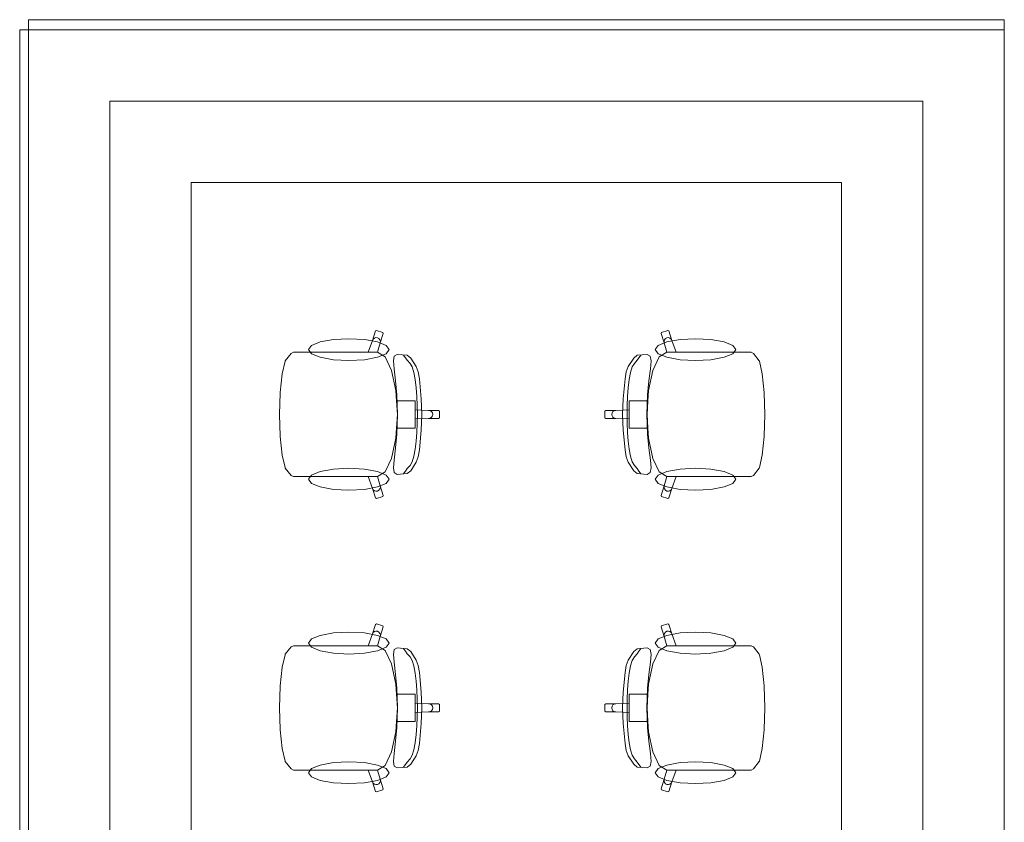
# Model space of a CAD drawing. Header units: millimetres. Extents: x 0 to 1184, y 0 to 836.
# Tile 32 of 86: x 290 to 326, y 379 to 409. Entities that reach past the tile are written whole.
import ezdxf
from ezdxf.xclip import XClip

# ---------------------------------------------------------------- set-up
doc = ezdxf.new("R2010")
doc.units = ezdxf.units.MM
doc.header["$MEASUREMENT"] = 0
doc.header["$XCLIPFRAME"] = 0
doc.layers.add('Интерьер - конструкции мебели', color=7, linetype='Continuous')
doc.layers.add('Интерьер - Мебель', color=7, linetype='Continuous')

# ---------------------------------------------------------------- blocks, each defined once
blk = doc.blocks.new('Чертеж_4_4', base_point=(-278.479, 89.564))
at = {"layer": 'Интерьер - конструкции мебели', "color": 251, "linetype": 'Continuous', "lineweight": 20, "true_color": 0x575757}
for p, q in [((295.964, 405.943), (292.964, 405.943)), ((292.964, 405.943), (292.964, 402.943)), ((319.964, 405.943), (295.964, 405.943)), ((322.964, 405.943), (319.964, 405.943)), ((322.964, 402.943), (322.964, 405.943)), ((292.964, 402.943), (292.964, 329.943)), ((322.964, 361.943), (322.964, 402.943))]:
    blk.add_line(p, q, dxfattribs=at)
at = {"layer": 'Интерьер - конструкции мебели', "color": 251, "linetype": 'Continuous', "lineweight": 20, "true_color": 0x575757, "flags": 128}
for points in [[(289.964, 408.943), (289.964, 405.943)], [(325.964, 408.943), (289.964, 408.943)], [(325.964, 408.943), (325.964, 405.943)], [(289.964, 405.943), (289.964, 323.943)], [(325.964, 361.943), (325.964, 405.943)], [(295.964, 402.943), (319.964, 402.943)], [(295.964, 329.943), (295.964, 402.943)], [(319.964, 402.943), (319.964, 361.943)]]:
    blk.add_lwpolyline(points, dxfattribs=at)
at = {"layer": 'Интерьер - конструкции мебели', "color": 7, "linetype": 'Continuous', "lineweight": 15, "flags": 128}
blk.add_lwpolyline([(325.964, 408.564), (289.644, 408.564), (289.644, 323.943), (325.964, 323.943), (325.964, 353.814), (325.964, 365.314)], close=True, dxfattribs=at)
at = {"layer": 'Интерьер - Мебель', "color": 7, "linetype": 'Continuous', "lineweight": 15}
for p, q in [((302.657, 397.118), (302.771, 397.472)), ((302.771, 397.472), (302.808, 397.491)), ((302.808, 397.491), (303.036, 397.417)), ((303.055, 397.379), (302.941, 397.025)), ((303.036, 397.417), (303.055, 397.379)), ((313.325, 397.417), (313.305, 397.379)), ((313.305, 397.379), (313.419, 397.025)), ((313.552, 397.491), (313.325, 397.417)), ((313.59, 397.472), (313.552, 397.491)), ((313.704, 397.118), (313.59, 397.472)), ((302.5, 396.684), (302.657, 397.118)), ((302.657, 397.118), (302.685, 397.169)), ((302.685, 397.169), (302.731, 397.206)), ((302.731, 397.206), (302.787, 397.222)), ((302.787, 397.222), (302.845, 397.215)), ((302.941, 397.025), (302.844, 396.683)), ((302.845, 397.215), (302.896, 397.186)), ((302.896, 397.186), (302.932, 397.14)), ((302.932, 397.14), (302.948, 397.083)), ((302.948, 397.083), (302.941, 397.025)), ((313.428, 397.14), (313.413, 397.083)), ((313.413, 397.083), (313.419, 397.025)), ((313.419, 397.025), (313.516, 396.683)), ((313.465, 397.186), (313.428, 397.14)), ((313.516, 397.215), (313.465, 397.186)), ((313.573, 397.222), (313.516, 397.215)), ((313.63, 397.206), (313.573, 397.222)), ((313.675, 397.169), (313.63, 397.206)), ((313.704, 397.118), (313.675, 397.169)), ((313.861, 396.684), (313.704, 397.118)), ((299.44, 396.371), (299.652, 396.639)), ((299.652, 396.639), (299.738, 396.684)), ((299.738, 396.684), (300.048, 396.684)), ((300.048, 396.684), (300.409, 396.684)), ((300.409, 396.684), (302.5, 396.684)), ((302.844, 396.683), (302.5, 396.684)), ((302.842, 396.684), (302.844, 396.683)), ((302.844, 396.683), (303.123, 396.51)), ((313.516, 396.683), (313.238, 396.51)), ((313.518, 396.684), (313.516, 396.683)), ((313.516, 396.683), (313.861, 396.684)), ((315.952, 396.684), (313.861, 396.684)), ((316.313, 396.684), (315.952, 396.684)), ((316.623, 396.684), (316.313, 396.684)), ((316.709, 396.639), (316.623, 396.684)), ((316.921, 396.371), (316.709, 396.639)), ((299.324, 395.89), (299.431, 396.349)), ((299.431, 396.349), (299.44, 396.371)), ((303.123, 396.51), (303.361, 396.013)), ((303.428, 396.366), (303.458, 396.538)), ((303.454, 396.077), (303.428, 396.366)), ((303.458, 396.538), (303.574, 396.605)), ((303.574, 396.605), (303.935, 396.572)), ((303.829, 396.542), (303.803, 396.579)), ((303.881, 396.479), (303.829, 396.542)), ((303.942, 396.389), (303.881, 396.479)), ((303.935, 396.572), (304.067, 396.467)), ((304.043, 396.272), (303.942, 396.389)), ((304.12, 396.14), (304.043, 396.272)), ((304.067, 396.467), (304.267, 396.157)), ((312.294, 396.467), (312.093, 396.157)), ((312.241, 396.14), (312.318, 396.272)), ((312.426, 396.572), (312.294, 396.467)), ((312.318, 396.272), (312.418, 396.389)), ((312.418, 396.389), (312.48, 396.479)), ((312.787, 396.605), (312.426, 396.572)), ((312.48, 396.479), (312.531, 396.542)), ((312.531, 396.542), (312.558, 396.579)), ((312.902, 396.538), (312.787, 396.605)), ((312.933, 396.366), (312.902, 396.538)), ((312.907, 396.077), (312.933, 396.366)), ((313.238, 396.51), (313, 396.013)), ((316.929, 396.349), (316.921, 396.371)), ((317.036, 395.89), (316.929, 396.349)), ((303.361, 396.013), (303.52, 395.269)), ((303.512, 395.624), (303.454, 396.077)), ((304.182, 395.936), (304.12, 396.14)), ((304.232, 395.677), (304.182, 395.936)), ((304.267, 396.157), (304.34, 395.957)), ((304.34, 395.957), (304.388, 395.699)), ((312.021, 395.957), (311.973, 395.699)), ((312.093, 396.157), (312.021, 395.957)), ((312.129, 395.677), (312.178, 395.936)), ((312.178, 395.936), (312.241, 396.14)), ((313, 396.013), (312.841, 395.269)), ((312.849, 395.624), (312.907, 396.077)), ((299.253, 395.202), (299.324, 395.89)), ((303.559, 395.114), (303.512, 395.624)), ((304.269, 395.377), (304.232, 395.677)), ((304.388, 395.699), (304.458, 394.966)), ((311.973, 395.699), (311.903, 394.966)), ((312.092, 395.377), (312.129, 395.677)), ((312.802, 395.114), (312.849, 395.624)), ((317.108, 395.202), (317.036, 395.89)), ((299.227, 394.391), (299.252, 395.192)), ((299.252, 395.192), (299.253, 395.202)), ((303.52, 395.269), (303.543, 394.895)), ((304.294, 395.052), (304.269, 395.377)), ((312.066, 395.052), (312.092, 395.377)), ((312.841, 395.269), (312.817, 394.895)), ((317.109, 395.192), (317.108, 395.202)), ((317.134, 394.391), (317.109, 395.192)), ((303.543, 394.895), (303.575, 394.391)), ((303.543, 394.895), (303.93, 394.895)), ((303.582, 394.391), (303.559, 395.114)), ((303.93, 394.895), (304.23, 394.895)), ((304.23, 394.895), (304.23, 394.56)), ((304.309, 394.719), (304.294, 395.052)), ((304.458, 394.966), (304.479, 394.391)), ((311.903, 394.966), (311.881, 394.391)), ((312.052, 394.719), (312.066, 395.052)), ((312.43, 394.895), (312.131, 394.895)), ((312.131, 394.895), (312.131, 394.56)), ((312.817, 394.895), (312.43, 394.895)), ((312.779, 394.391), (312.802, 395.114)), ((312.817, 394.895), (312.785, 394.391)), ((304.23, 394.56), (304.23, 394.391)), ((304.23, 394.56), (304.728, 394.542)), ((304.313, 394.391), (304.309, 394.719)), ((304.728, 394.542), (304.785, 394.531)), ((304.728, 394.542), (305.097, 394.542)), ((304.785, 394.531), (304.834, 394.498)), ((304.834, 394.498), (304.866, 394.449)), ((304.866, 394.449), (304.878, 394.391)), ((305.097, 394.542), (305.127, 394.512)), ((305.127, 394.512), (305.127, 394.391)), ((311.263, 394.542), (311.234, 394.512)), ((311.234, 394.512), (311.234, 394.391)), ((311.632, 394.542), (311.263, 394.542)), ((311.494, 394.449), (311.483, 394.391)), ((311.527, 394.498), (311.494, 394.449)), ((311.575, 394.531), (311.527, 394.498)), ((311.632, 394.542), (311.575, 394.531)), ((312.131, 394.56), (311.632, 394.542)), ((312.047, 394.391), (312.052, 394.719)), ((312.131, 394.56), (312.131, 394.391)), ((299.227, 394.391), (299.252, 393.591)), ((303.543, 393.888), (303.575, 394.391)), ((303.582, 394.391), (303.559, 393.668)), ((304.23, 394.223), (304.23, 394.391)), ((304.23, 394.223), (304.728, 394.241)), ((304.23, 393.888), (304.23, 394.223)), ((304.313, 394.391), (304.309, 394.064)), ((304.458, 393.816), (304.479, 394.391)), ((304.728, 394.241), (304.785, 394.252)), ((304.728, 394.241), (305.097, 394.241)), ((304.785, 394.252), (304.834, 394.285)), ((304.834, 394.285), (304.866, 394.334)), ((304.866, 394.334), (304.878, 394.391)), ((305.097, 394.241), (305.127, 394.271)), ((305.127, 394.271), (305.127, 394.391)), ((311.234, 394.271), (311.234, 394.391)), ((311.263, 394.241), (311.234, 394.271)), ((311.632, 394.241), (311.263, 394.241)), ((311.494, 394.334), (311.483, 394.391)), ((311.527, 394.285), (311.494, 394.334)), ((311.575, 394.252), (311.527, 394.285)), ((311.632, 394.241), (311.575, 394.252)), ((312.131, 394.223), (311.632, 394.241)), ((311.903, 393.816), (311.881, 394.391)), ((312.047, 394.391), (312.052, 394.064)), ((312.131, 394.223), (312.131, 394.391)), ((312.131, 393.888), (312.131, 394.223)), ((312.779, 394.391), (312.802, 393.668)), ((312.817, 393.888), (312.785, 394.391)), ((317.134, 394.391), (317.109, 393.591)), ((303.52, 393.514), (303.543, 393.888)), ((303.543, 393.888), (303.93, 393.888)), ((303.93, 393.888), (304.23, 393.888)), ((304.294, 393.731), (304.269, 393.406)), ((304.309, 394.064), (304.294, 393.731)), ((304.388, 393.084), (304.458, 393.816)), ((311.973, 393.084), (311.903, 393.816)), ((312.052, 394.064), (312.066, 393.731)), ((312.066, 393.731), (312.092, 393.406)), ((312.43, 393.888), (312.131, 393.888)), ((312.817, 393.888), (312.43, 393.888)), ((312.841, 393.514), (312.817, 393.888)), ((299.252, 393.591), (299.253, 393.58)), ((299.253, 393.58), (299.324, 392.893)), ((303.361, 392.77), (303.52, 393.514)), ((303.559, 393.668), (303.512, 393.159)), ((304.269, 393.406), (304.232, 393.106)), ((312.092, 393.406), (312.129, 393.106)), ((312.802, 393.668), (312.849, 393.159)), ((313, 392.77), (312.841, 393.514)), ((317.108, 393.58), (317.036, 392.893)), ((317.109, 393.591), (317.108, 393.58)), ((303.512, 393.159), (303.454, 392.706)), ((304.232, 393.106), (304.182, 392.847)), ((304.34, 392.826), (304.388, 393.084)), ((312.021, 392.826), (311.973, 393.084)), ((312.129, 393.106), (312.178, 392.847)), ((312.849, 393.159), (312.907, 392.706)), ((299.324, 392.893), (299.431, 392.434)), ((303.123, 392.273), (303.361, 392.77)), ((303.454, 392.706), (303.428, 392.417)), ((304.12, 392.643), (304.043, 392.511)), ((304.182, 392.847), (304.12, 392.643)), ((304.267, 392.626), (304.34, 392.826)), ((312.093, 392.626), (312.021, 392.826)), ((312.178, 392.847), (312.241, 392.643)), ((312.241, 392.643), (312.318, 392.511)), ((312.907, 392.706), (312.933, 392.417)), ((313.238, 392.273), (313, 392.77)), ((317.036, 392.893), (316.929, 392.434)), ((299.431, 392.434), (299.44, 392.412)), ((299.44, 392.412), (299.652, 392.144)), ((302.844, 392.1), (303.123, 392.273)), ((303.428, 392.417), (303.458, 392.245)), ((303.881, 392.304), (303.829, 392.241)), ((303.942, 392.394), (303.881, 392.304)), ((303.935, 392.21), (304.067, 392.316)), ((304.043, 392.511), (303.942, 392.394)), ((304.067, 392.316), (304.267, 392.626)), ((312.294, 392.316), (312.093, 392.626)), ((312.426, 392.21), (312.294, 392.316)), ((312.318, 392.511), (312.418, 392.394)), ((312.418, 392.394), (312.48, 392.304)), ((312.48, 392.304), (312.531, 392.241)), ((312.933, 392.417), (312.902, 392.245)), ((313.516, 392.1), (313.238, 392.273)), ((316.921, 392.412), (316.709, 392.144)), ((316.929, 392.434), (316.921, 392.412)), ((299.652, 392.144), (299.738, 392.099)), ((299.738, 392.099), (300.048, 392.099)), ((300.048, 392.099), (300.409, 392.099)), ((300.409, 392.099), (302.5, 392.099)), ((302.844, 392.1), (302.5, 392.099)), ((302.5, 392.099), (302.657, 391.665)), ((302.842, 392.099), (302.844, 392.1)), ((302.941, 391.758), (302.844, 392.1)), ((303.458, 392.245), (303.574, 392.178)), ((303.574, 392.178), (303.935, 392.21)), ((303.829, 392.241), (303.803, 392.204)), ((312.787, 392.178), (312.426, 392.21)), ((312.531, 392.241), (312.558, 392.204)), ((312.902, 392.245), (312.787, 392.178)), ((313.419, 391.758), (313.516, 392.1)), ((313.518, 392.099), (313.516, 392.1)), ((313.516, 392.1), (313.861, 392.099)), ((313.861, 392.099), (313.704, 391.665)), ((315.952, 392.099), (313.861, 392.099)), ((316.313, 392.099), (315.952, 392.099)), ((316.623, 392.099), (316.313, 392.099)), ((316.709, 392.144), (316.623, 392.099)), ((302.657, 391.665), (302.685, 391.614)), ((302.657, 391.665), (302.771, 391.311)), ((302.685, 391.614), (302.731, 391.577)), ((302.731, 391.577), (302.787, 391.561)), ((302.787, 391.561), (302.845, 391.568)), ((302.845, 391.568), (302.896, 391.597)), ((302.896, 391.597), (302.932, 391.643)), ((302.932, 391.643), (302.948, 391.7)), ((302.948, 391.7), (302.941, 391.758)), ((303.055, 391.404), (302.941, 391.758)), ((313.305, 391.404), (313.419, 391.758)), ((313.413, 391.7), (313.419, 391.758)), ((313.428, 391.643), (313.413, 391.7)), ((313.465, 391.597), (313.428, 391.643)), ((313.516, 391.568), (313.465, 391.597)), ((313.573, 391.561), (313.516, 391.568)), ((313.63, 391.577), (313.573, 391.561)), ((313.704, 391.665), (313.59, 391.311)), ((313.675, 391.614), (313.63, 391.577)), ((313.704, 391.665), (313.675, 391.614)), ((302.771, 391.311), (302.808, 391.291)), ((302.808, 391.291), (303.036, 391.366)), ((303.036, 391.366), (303.055, 391.404)), ((313.325, 391.366), (313.305, 391.404)), ((313.552, 391.291), (313.325, 391.366)), ((313.59, 391.311), (313.552, 391.291)), ((302.657, 386.298), (302.771, 386.652)), ((302.771, 386.652), (302.808, 386.672)), ((302.808, 386.672), (303.036, 386.597)), ((303.055, 386.559), (302.941, 386.205)), ((303.036, 386.597), (303.055, 386.559)), ((313.325, 386.597), (313.305, 386.559)), ((313.305, 386.559), (313.419, 386.205)), ((313.552, 386.672), (313.325, 386.597)), ((313.59, 386.652), (313.552, 386.672)), ((313.704, 386.298), (313.59, 386.652)), ((302.5, 385.865), (302.657, 386.298)), ((302.657, 386.298), (302.685, 386.35)), ((302.685, 386.35), (302.731, 386.386)), ((302.731, 386.386), (302.787, 386.402)), ((302.787, 386.402), (302.845, 386.395)), ((302.941, 386.205), (302.844, 385.863)), ((302.845, 386.395), (302.896, 386.366)), ((302.896, 386.366), (302.932, 386.32)), ((302.932, 386.32), (302.948, 386.264)), ((302.948, 386.264), (302.941, 386.205)), ((313.428, 386.32), (313.413, 386.264)), ((313.413, 386.264), (313.419, 386.205)), ((313.419, 386.205), (313.516, 385.863)), ((313.465, 386.366), (313.428, 386.32)), ((313.516, 386.395), (313.465, 386.366)), ((313.573, 386.402), (313.516, 386.395)), ((313.63, 386.386), (313.573, 386.402)), ((313.675, 386.35), (313.63, 386.386)), ((313.704, 386.298), (313.675, 386.35)), ((313.861, 385.865), (313.704, 386.298)), ((299.44, 385.551), (299.652, 385.819)), ((299.652, 385.819), (299.738, 385.865)), ((299.738, 385.865), (300.048, 385.865)), ((300.048, 385.865), (300.409, 385.865)), ((300.409, 385.865), (302.5, 385.865)), ((302.844, 385.863), (302.5, 385.865)), ((302.842, 385.865), (302.844, 385.863)), ((302.844, 385.863), (303.123, 385.69)), ((303.458, 385.719), (303.574, 385.786)), ((303.574, 385.786), (303.935, 385.753)), ((303.829, 385.722), (303.803, 385.759)), ((303.935, 385.753), (304.067, 385.647)), ((312.426, 385.753), (312.294, 385.647)), ((312.787, 385.786), (312.426, 385.753)), ((312.531, 385.722), (312.558, 385.759)), ((312.902, 385.719), (312.787, 385.786)), ((313.516, 385.863), (313.238, 385.69)), ((313.518, 385.865), (313.516, 385.863)), ((313.516, 385.863), (313.861, 385.865)), ((315.952, 385.865), (313.861, 385.865)), ((316.313, 385.865), (315.952, 385.865)), ((316.623, 385.865), (316.313, 385.865)), ((316.709, 385.819), (316.623, 385.865)), ((316.921, 385.551), (316.709, 385.819)), ((299.324, 385.07), (299.431, 385.53)), ((299.431, 385.53), (299.44, 385.551)), ((303.123, 385.69), (303.361, 385.193)), ((303.428, 385.546), (303.458, 385.719)), ((303.454, 385.257), (303.428, 385.546)), ((303.881, 385.659), (303.829, 385.722)), ((303.942, 385.569), (303.881, 385.659)), ((304.043, 385.452), (303.942, 385.569)), ((304.12, 385.32), (304.043, 385.452)), ((304.067, 385.647), (304.267, 385.337)), ((312.294, 385.647), (312.093, 385.337)), ((312.241, 385.32), (312.318, 385.452)), ((312.318, 385.452), (312.418, 385.569)), ((312.418, 385.569), (312.48, 385.659)), ((312.48, 385.659), (312.531, 385.722)), ((312.933, 385.546), (312.902, 385.719)), ((312.907, 385.257), (312.933, 385.546)), ((313.238, 385.69), (313, 385.193)), ((316.929, 385.53), (316.921, 385.551)), ((317.036, 385.07), (316.929, 385.53)), ((299.253, 384.383), (299.324, 385.07)), ((303.361, 385.193), (303.52, 384.449)), ((303.512, 384.804), (303.454, 385.257)), ((304.182, 385.117), (304.12, 385.32)), ((304.232, 384.857), (304.182, 385.117)), ((304.267, 385.337), (304.34, 385.138)), ((304.34, 385.138), (304.388, 384.879)), ((312.021, 385.138), (311.973, 384.879)), ((312.093, 385.337), (312.021, 385.138)), ((312.129, 384.857), (312.178, 385.117)), ((312.178, 385.117), (312.241, 385.32)), ((313, 385.193), (312.841, 384.449)), ((312.849, 384.804), (312.907, 385.257)), ((317.108, 384.383), (317.036, 385.07)), ((303.559, 384.295), (303.512, 384.804)), ((304.269, 384.557), (304.232, 384.857)), ((304.388, 384.879), (304.458, 384.147)), ((311.973, 384.879), (311.903, 384.147)), ((312.092, 384.557), (312.129, 384.857)), ((312.802, 384.295), (312.849, 384.804)), ((299.227, 383.572), (299.252, 384.372)), ((299.252, 384.372), (299.253, 384.383)), ((303.52, 384.449), (303.543, 384.075)), ((303.582, 383.572), (303.559, 384.295)), ((304.294, 384.233), (304.269, 384.557)), ((312.066, 384.233), (312.092, 384.557)), ((312.779, 383.572), (312.802, 384.295)), ((312.841, 384.449), (312.817, 384.075)), ((317.109, 384.372), (317.108, 384.383)), ((317.134, 383.572), (317.109, 384.372)), ((303.543, 384.075), (303.575, 383.572)), ((303.543, 384.075), (303.93, 384.075)), ((303.93, 384.075), (304.23, 384.075)), ((304.23, 384.075), (304.23, 383.741)), ((304.309, 383.899), (304.294, 384.233)), ((304.458, 384.147), (304.479, 383.572)), ((311.903, 384.147), (311.881, 383.572)), ((312.052, 383.899), (312.066, 384.233)), ((312.43, 384.075), (312.131, 384.075)), ((312.131, 384.075), (312.131, 383.741)), ((312.817, 384.075), (312.43, 384.075)), ((312.817, 384.075), (312.785, 383.572)), ((299.227, 383.572), (299.252, 382.771)), ((303.543, 383.069), (303.575, 383.572)), ((303.582, 383.572), (303.559, 382.849)), ((304.23, 383.741), (304.23, 383.572)), ((304.23, 383.741), (304.728, 383.723)), ((304.23, 383.403), (304.23, 383.572)), ((304.313, 383.572), (304.309, 383.899)), ((304.313, 383.572), (304.309, 383.245)), ((304.458, 382.997), (304.479, 383.572)), ((304.728, 383.723), (304.785, 383.711)), ((304.728, 383.723), (305.097, 383.723)), ((304.785, 383.711), (304.834, 383.679)), ((304.834, 383.679), (304.866, 383.63)), ((304.866, 383.63), (304.878, 383.572)), ((304.866, 383.514), (304.878, 383.572)), ((305.097, 383.723), (305.127, 383.693)), ((305.127, 383.693), (305.127, 383.572)), ((305.127, 383.451), (305.127, 383.572)), ((311.263, 383.723), (311.234, 383.693)), ((311.234, 383.693), (311.234, 383.572)), ((311.234, 383.451), (311.234, 383.572)), ((311.632, 383.723), (311.263, 383.723)), ((311.494, 383.63), (311.483, 383.572)), ((311.494, 383.514), (311.483, 383.572)), ((311.527, 383.679), (311.494, 383.63)), ((311.575, 383.711), (311.527, 383.679)), ((311.632, 383.723), (311.575, 383.711)), ((312.131, 383.741), (311.632, 383.723)), ((311.903, 382.997), (311.881, 383.572)), ((312.047, 383.572), (312.052, 383.899)), ((312.047, 383.572), (312.052, 383.245)), ((312.131, 383.741), (312.131, 383.572)), ((312.131, 383.403), (312.131, 383.572)), ((312.779, 383.572), (312.802, 382.849)), ((312.817, 383.069), (312.785, 383.572)), ((317.134, 383.572), (317.109, 382.771)), ((304.23, 383.403), (304.728, 383.421)), ((304.23, 383.069), (304.23, 383.403)), ((304.309, 383.245), (304.294, 382.911)), ((304.728, 383.421), (304.785, 383.432)), ((304.728, 383.421), (305.097, 383.421)), ((304.785, 383.432), (304.834, 383.465)), ((304.834, 383.465), (304.866, 383.514)), ((305.097, 383.421), (305.127, 383.451)), ((311.263, 383.421), (311.234, 383.451)), ((311.632, 383.421), (311.263, 383.421)), ((311.527, 383.465), (311.494, 383.514)), ((311.575, 383.432), (311.527, 383.465)), ((311.632, 383.421), (311.575, 383.432)), ((312.131, 383.403), (311.632, 383.421)), ((312.052, 383.245), (312.066, 382.911)), ((312.131, 383.069), (312.131, 383.403)), ((303.559, 382.849), (303.512, 382.34)), ((303.52, 382.694), (303.543, 383.069)), ((303.543, 383.069), (303.93, 383.069)), ((303.93, 383.069), (304.23, 383.069)), ((304.294, 382.911), (304.269, 382.586)), ((304.388, 382.265), (304.458, 382.997)), ((311.973, 382.265), (311.903, 382.997)), ((312.066, 382.911), (312.092, 382.586)), ((312.43, 383.069), (312.131, 383.069)), ((312.817, 383.069), (312.43, 383.069)), ((312.802, 382.849), (312.849, 382.34)), ((312.841, 382.694), (312.817, 383.069)), ((299.252, 382.771), (299.253, 382.761)), ((299.253, 382.761), (299.324, 382.073)), ((303.361, 381.951), (303.52, 382.694)), ((304.269, 382.586), (304.232, 382.287)), ((312.092, 382.586), (312.129, 382.287)), ((313, 381.951), (312.841, 382.694)), ((317.108, 382.761), (317.036, 382.073)), ((317.109, 382.771), (317.108, 382.761)), ((303.512, 382.34), (303.454, 381.886)), ((304.232, 382.287), (304.182, 382.027)), ((304.34, 382.006), (304.388, 382.265)), ((312.021, 382.006), (311.973, 382.265)), ((312.129, 382.287), (312.178, 382.027)), ((312.849, 382.34), (312.907, 381.886)), ((299.324, 382.073), (299.431, 381.614)), ((303.123, 381.454), (303.361, 381.951)), ((303.454, 381.886), (303.428, 381.597)), ((304.12, 381.824), (304.043, 381.692)), ((304.067, 381.496), (304.267, 381.807)), ((304.182, 382.027), (304.12, 381.824)), ((304.267, 381.807), (304.34, 382.006)), ((312.093, 381.807), (312.021, 382.006)), ((312.294, 381.496), (312.093, 381.807)), ((312.178, 382.027), (312.241, 381.824)), ((312.241, 381.824), (312.318, 381.692)), ((312.907, 381.886), (312.933, 381.597)), ((313.238, 381.454), (313, 381.951)), ((317.036, 382.073), (316.929, 381.614)), ((299.431, 381.614), (299.44, 381.593)), ((299.44, 381.593), (299.652, 381.325)), ((302.844, 381.28), (303.123, 381.454)), ((303.428, 381.597), (303.458, 381.425)), ((303.458, 381.425), (303.574, 381.358)), ((303.574, 381.358), (303.935, 381.391)), ((303.829, 381.422), (303.803, 381.384)), ((303.881, 381.484), (303.829, 381.422)), ((303.942, 381.575), (303.881, 381.484)), ((303.935, 381.391), (304.067, 381.496)), ((304.043, 381.692), (303.942, 381.575)), ((312.426, 381.391), (312.294, 381.496)), ((312.318, 381.692), (312.418, 381.575)), ((312.418, 381.575), (312.48, 381.484)), ((312.787, 381.358), (312.426, 381.391)), ((312.48, 381.484), (312.531, 381.422)), ((312.531, 381.422), (312.558, 381.384)), ((312.902, 381.425), (312.787, 381.358)), ((312.933, 381.597), (312.902, 381.425)), ((313.516, 381.28), (313.238, 381.454)), ((316.921, 381.593), (316.709, 381.325)), ((316.929, 381.614), (316.921, 381.593)), ((299.652, 381.325), (299.738, 381.279)), ((299.738, 381.279), (300.048, 381.279)), ((300.048, 381.279), (300.409, 381.279)), ((300.409, 381.279), (302.5, 381.279)), ((302.844, 381.28), (302.5, 381.279)), ((302.5, 381.279), (302.657, 380.845)), ((302.842, 381.279), (302.844, 381.28)), ((302.941, 380.939), (302.844, 381.28)), ((313.419, 380.939), (313.516, 381.28)), ((313.518, 381.279), (313.516, 381.28)), ((313.516, 381.28), (313.861, 381.279)), ((313.861, 381.279), (313.704, 380.845)), ((315.952, 381.279), (313.861, 381.279)), ((316.313, 381.279), (315.952, 381.279)), ((316.623, 381.279), (316.313, 381.279)), ((316.709, 381.325), (316.623, 381.279)), ((302.657, 380.845), (302.685, 380.794)), ((302.657, 380.845), (302.771, 380.491)), ((302.685, 380.794), (302.731, 380.757)), ((302.731, 380.757), (302.787, 380.742)), ((302.787, 380.742), (302.845, 380.748)), ((302.845, 380.748), (302.896, 380.777)), ((302.896, 380.777), (302.932, 380.823)), ((302.932, 380.823), (302.948, 380.88)), ((302.948, 380.88), (302.941, 380.939)), ((303.055, 380.585), (302.941, 380.939)), ((313.305, 380.585), (313.419, 380.939)), ((313.413, 380.88), (313.419, 380.939)), ((313.428, 380.823), (313.413, 380.88)), ((313.465, 380.777), (313.428, 380.823)), ((313.516, 380.748), (313.465, 380.777)), ((313.573, 380.742), (313.516, 380.748)), ((313.63, 380.757), (313.573, 380.742)), ((313.704, 380.845), (313.59, 380.491)), ((313.675, 380.794), (313.63, 380.757)), ((313.704, 380.845), (313.675, 380.794)), ((302.771, 380.491), (302.808, 380.472)), ((302.808, 380.472), (303.036, 380.546)), ((303.036, 380.546), (303.055, 380.585)), ((313.325, 380.546), (313.305, 380.585)), ((313.552, 380.472), (313.325, 380.546)), ((313.59, 380.491), (313.552, 380.472))]:
    blk.add_line(p, q, dxfattribs=at)
at = {"layer": 'Интерьер - Мебель', "color": 7, "linetype": 'Continuous', "lineweight": 15, "flags": 128}
for points in [[(301.786, 397.184), (302.357, 397.153), (302.84, 397.066), (303.163, 396.936), (303.277, 396.782), (303.163, 396.627), (302.84, 396.497), (302.357, 396.41), (301.786, 396.379), (301.216, 396.41), (300.733, 396.497), (300.41, 396.627), (300.296, 396.782), (300.41, 396.936), (300.733, 397.066), (301.216, 397.153)], [(314.574, 397.184), (314.004, 397.153), (313.52, 397.066), (313.197, 396.936), (313.084, 396.782), (313.197, 396.627), (313.52, 396.497), (314.004, 396.41), (314.574, 396.379), (315.144, 396.41), (315.628, 396.497), (315.951, 396.627), (316.064, 396.782), (315.951, 396.936), (315.628, 397.066), (315.144, 397.153)], [(301.786, 391.599), (302.357, 391.629), (302.84, 391.717), (303.163, 391.847), (303.277, 392.001), (303.163, 392.155), (302.84, 392.286), (302.357, 392.373), (301.786, 392.404), (301.216, 392.373), (300.733, 392.286), (300.41, 392.155), (300.296, 392.001), (300.41, 391.847), (300.733, 391.717), (301.216, 391.629)], [(314.574, 391.599), (314.004, 391.629), (313.52, 391.717), (313.197, 391.847), (313.084, 392.001), (313.197, 392.155), (313.52, 392.286), (314.004, 392.373), (314.574, 392.404), (315.144, 392.373), (315.628, 392.286), (315.951, 392.155), (316.064, 392.001), (315.951, 391.847), (315.628, 391.717), (315.144, 391.629)], [(301.786, 386.364), (302.357, 386.334), (302.84, 386.247), (303.163, 386.116), (303.277, 385.962), (303.163, 385.808), (302.84, 385.677), (302.357, 385.59), (301.786, 385.559), (301.216, 385.59), (300.733, 385.677), (300.41, 385.808), (300.296, 385.962), (300.41, 386.116), (300.733, 386.247), (301.216, 386.334)], [(314.574, 386.364), (314.004, 386.334), (313.52, 386.247), (313.197, 386.116), (313.084, 385.962), (313.197, 385.808), (313.52, 385.677), (314.004, 385.59), (314.574, 385.559), (315.144, 385.59), (315.628, 385.677), (315.951, 385.808), (316.064, 385.962), (315.951, 386.116), (315.628, 386.247), (315.144, 386.334)], [(301.786, 380.779), (302.357, 380.81), (302.84, 380.897), (303.163, 381.028), (303.277, 381.182), (303.163, 381.336), (302.84, 381.466), (302.357, 381.554), (301.786, 381.584), (301.216, 381.554), (300.733, 381.466), (300.41, 381.336), (300.296, 381.182), (300.41, 381.028), (300.733, 380.897), (301.216, 380.81)], [(314.574, 380.779), (314.004, 380.81), (313.52, 380.897), (313.197, 381.028), (313.084, 381.182), (313.197, 381.336), (313.52, 381.466), (314.004, 381.554), (314.574, 381.584), (315.144, 381.554), (315.628, 381.466), (315.951, 381.336), (316.064, 381.182), (315.951, 381.028), (315.628, 380.897), (315.144, 380.81)]]:
    blk.add_lwpolyline(points, close=True, dxfattribs=at)

msp = doc.modelspace()

# ---------------------------------------------------------------- block references
at = {"color": 161, "linetype": 'Continuous', "lineweight": 40, "true_color": 0x83aefe}
ref = msp.add_blockref('Чертеж_4_4', (-278.479, 89.564), dxfattribs=at)
XClip(ref).set_block_clipping_path([(57.3201676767, 151.7660533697), (1181.0522393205, 828.727105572)])

doc.saveas('drawing.dxf')
